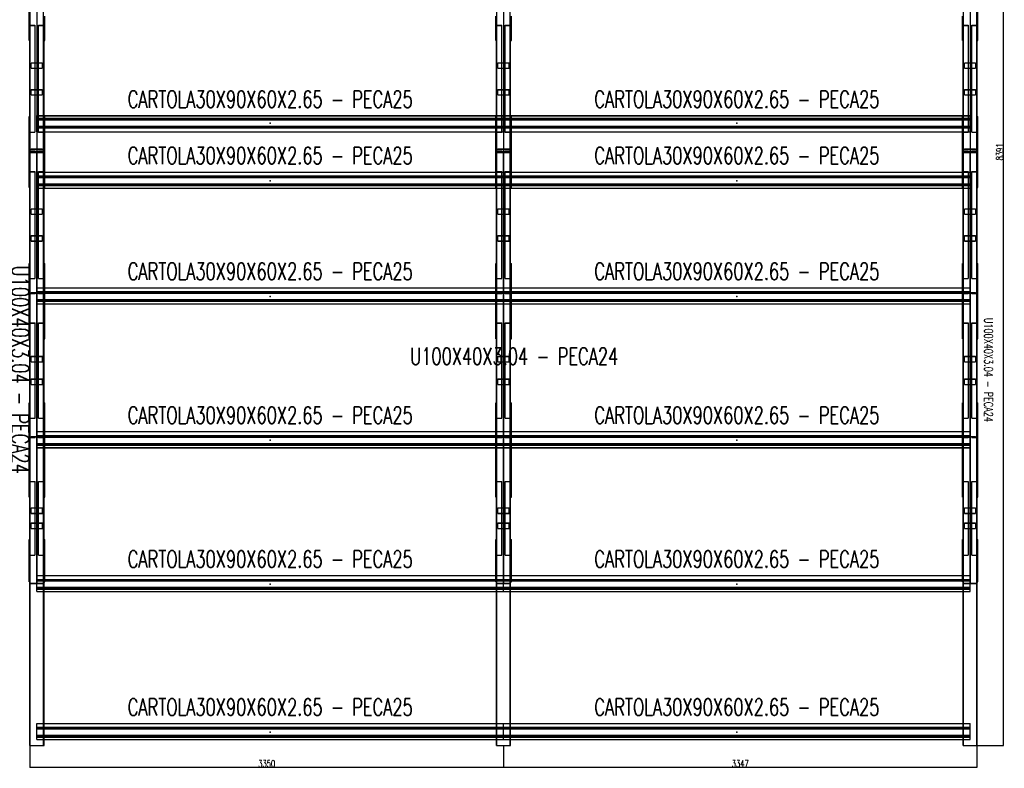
# Model space of a CAD drawing. Header units: feet. Extents: x -13577 to 173285, y -65833 to 34873.
# Tile 57 of 127: x 29341 to 36305, y 4723 to 10013. Entities that reach past the tile are written whole.
import ezdxf
from ezdxf.enums import TextEntityAlignment as Align

# ---------------------------------------------------------------- set-up
doc = ezdxf.new("R2010")
doc.units = ezdxf.units.FT
doc.header["$LTSCALE"] = 10
doc.header["$MEASUREMENT"] = 0
doc.linetypes.add('HIDDEN', pattern=[0.375, 0.25, -0.125])
doc.layers.get('0').update_dxf_attribs({"linetype": 'CONTINUOUS'})
for name, color, linetype in [('FORIR', 4, 'CONTINUOUS'), ('G', 3, 'CONTINUOUS'), ('TR', 6, 'HIDDEN'), ('TXT1', 7, 'CONTINUOUS')]:
    doc.layers.add(name, color=color, linetype=linetype)
doc.styles.add('1', font='romans.shx', dxfattribs={"width": 0.7, "height": 50})
doc.dimstyles.get("Standard").update_dxf_attribs({"dimtxt": 50, "dimasz": 1, "dimexe": 1, "dimexo": 1, "dimgap": 1, "dimtad": 1, "dimdec": 0, "dimdsep": 46, "dimtxsty": '1', "dimblk": 'ARCHTICK', "dimcen": 3, "dimclrd": 1, "dimclre": 1, "dimclrt": 3, "dimadec": 0, "dimazin": 0, "dimtfac": 1, "dimtdec": 0, "dimtix": 1, "dimtmove": 0, "dimatfit": 3, "dimfxl": 0, "dimtolj": 1, "dimarcsym": 0})

# ---------------------------------------------------------------- blocks, each defined once
blk = doc.blocks.new('3D_INFOM')
blk.add_point((0, 0))
at = {"layer": 'FORIR', "flags": 1}
for tag, p in [('MARK', (7.55, -4.31)), ('NUM_DIS', (7.55, -11.68)), ('NOT_PEZ', (45.73, -11.68)), ('QTA_PEZ', (7.55, -18.55)), ('TIP_PEZ', (45.73, -18.55)), ('TRA_PEZ', (7.55, -26.33)), ('COS_PEZ', (45.73, -26.33)), ('DES_PEZ', (7.55, -33.75))]:
    blk.add_attdef(tag, p, '', height=5, dxfattribs=at)
blk = doc.blocks.new('_ArchTick')
at = {"color": 0, "linetype": 'ByBlock', "const_width": 0.15}
blk.add_lwpolyline([(-0.5, -0.5), (0.5, 0.5)], dxfattribs=at)

msp = doc.modelspace()

# ---------------------------------------------------------------- linework, layer by layer
for p, q in [((29463.2, 12128.7), (29463.2, 9078.6)), ((29463.2, 12128.7), (29463.2, 9078.6)), ((29463.2, 12128.7), (29463.2, 9078.6)), ((36063.3, 12128.7), (36063.3, 9078.6)), ((36063.3, 12128.7), (36063.3, 9078.6)), ((36063.3, 12128.7), (36063.3, 9078.6)), ((29463.2, 10095.3), (29463.2, 9078.6)), ((36063.3, 10095.3), (36063.3, 9078.6)), ((29463.2, 9078.6), (29463.2, 8061.9)), ((29463.2, 9078.6), (29463.2, 9078.6)), ((29463.2, 9078.6), (29463.2, 6028.5)), ((29463.2, 6028.5), (29463.2, 9078.6)), ((29463.2, 9078.6), (29463.2, 6028.5)), ((36063.3, 9078.6), (36063.3, 8061.9)), ((36063.3, 9078.6), (36063.3, 9078.6)), ((36063.3, 9078.6), (36063.3, 6028.5)), ((36063.3, 6028.5), (36063.3, 9078.6)), ((36063.3, 9078.6), (36063.3, 6028.5)), ((36063.3, 8061.9), (36063.3, 7045.2)), ((36063.3, 8061.9), (36063.3, 8061.9)), ((29463.2, 7045.2), (29463.2, 6028.5)), ((36063.3, 7045.2), (36063.3, 6028.5)), ((36063.3, 7045.2), (36063.3, 7045.2))]:
    msp.add_line(p, q)
at = {"layer": 'G'}
for p, q in [((29413.2, 4883.2), (29413.2, 13274)), ((36113.3, 4883.2), (36113.3, 13274)), ((29408.2, 9864.6), (29408.2, 10401.3)), ((36118.3, 9864.6), (36118.3, 10401.3)), ((29513.2, 9334.6), (29513.2, 10038.6)), ((29518.2, 9864.6), (29518.2, 10038.6)), ((36008.3, 9864.6), (36008.3, 10038.6)), ((36013.3, 9334.6), (36013.3, 10038.6)), ((29408.2, 9878.5), (29413.2, 9878.5)), ((29408.2, 9864.6), (29413.2, 9864.6)), ((29513.2, 9878.5), (29518.2, 9878.5)), ((29513.2, 9864.6), (29518.2, 9864.6)), ((36008.3, 9878.5), (36013.3, 9878.5)), ((36008.3, 9864.6), (36013.3, 9864.6)), ((36113.3, 9878.5), (36118.3, 9878.5)), ((36113.3, 9864.6), (36118.3, 9864.6)), ((29463.2, 9334.6), (36063.3, 9334.6)), ((29463.2, 9220.9), (29463.2, 9334.6)), ((36063.3, 9220.9), (36063.3, 9334.6)), ((29408.2, 9329.7), (29413.2, 9329.7)), ((29408.2, 8827.5), (29408.2, 9329.7)), ((29463.2, 9316.4), (36063.3, 9316.4)), ((36113.3, 9329.7), (36118.3, 9329.7)), ((36118.3, 8827.5), (36118.3, 9329.7)), ((29408.2, 9229.8), (29413.2, 9229.8)), ((29463.2, 9256.7), (36063.3, 9256.7)), ((29463.2, 9248.1), (36063.3, 9248.1)), ((29463.2, 9221.2), (36063.3, 9221.2)), ((29463.2, 9220.9), (36063.3, 9220.9)), ((29513.2, 8936.3), (29513.2, 9220.9)), ((29518.2, 8936.3), (29518.2, 9220.9)), ((36008.3, 8936.3), (36008.3, 9220.9)), ((36013.3, 8936.3), (36013.3, 9220.9)), ((36113.3, 9229.8), (36118.3, 9229.8)), ((29408.2, 9078.6), (29416.3, 9078.6)), ((29413.2, 9082.6), (29513.2, 9082.6)), ((29413.2, 9074.6), (29513.2, 9074.6)), ((29416.3, 9074.9), (29416.3, 9082.3)), ((29416.3, 9082.3), (29510.2, 9082.3)), ((29416.3, 9074.9), (29510.2, 9074.9)), ((29416.4, 9074.9), (29416.4, 9082.3)), ((29416.4, 9078.6), (29510, 9078.6)), ((29510, 9074.9), (29510, 9082.3)), ((29510.2, 9074.9), (29510.2, 9082.3)), ((29510.2, 9078.6), (29518.2, 9078.6)), ((36008.3, 9078.6), (36016.3, 9078.6)), ((36013.3, 9082.6), (36113.3, 9082.6)), ((36013.3, 9074.6), (36113.3, 9074.6)), ((36016.3, 9082.3), (36110.2, 9082.3)), ((36016.3, 9074.9), (36016.3, 9082.3)), ((36016.3, 9074.9), (36110.2, 9074.9)), ((36016.5, 9074.9), (36016.5, 9082.3)), ((36016.5, 9078.6), (36110.1, 9078.6)), ((36110.1, 9074.9), (36110.1, 9082.3)), ((36110.2, 9074.9), (36110.2, 9082.3)), ((36110.2, 9078.6), (36118.3, 9078.6)), ((29408.2, 8927.4), (29413.2, 8927.4)), ((29463.2, 8822.6), (29463.2, 8936.3)), ((29463.2, 8936.3), (36063.3, 8936.3)), ((29463.2, 8936), (36063.3, 8936)), ((36063.3, 8822.6), (36063.3, 8936.3)), ((36113.3, 8927.4), (36118.3, 8927.4)), ((29463.2, 8909.1), (36063.3, 8909.1)), ((29463.2, 8900.5), (36063.3, 8900.5)), ((29408.2, 8827.5), (29413.2, 8827.5)), ((29463.2, 8840.8), (36063.3, 8840.8)), ((29463.2, 8822.6), (36063.3, 8822.6)), ((29513.2, 8118.6), (29513.2, 8822.6)), ((36013.3, 8118.6), (36013.3, 8822.6)), ((36113.3, 8827.5), (36118.3, 8827.5)), ((29408.2, 8289), (29413.2, 8289)), ((29408.2, 7758.1), (29408.2, 8289)), ((29513.2, 8289), (29518.2, 8289)), ((29518.2, 8118.6), (29518.2, 8289)), ((36008.3, 8118.6), (36008.3, 8289)), ((36008.3, 8289), (36013.3, 8289)), ((36113.3, 8289), (36118.3, 8289)), ((36118.3, 7758.1), (36118.3, 8289)), ((29408.2, 8275.1), (29413.2, 8275.1)), ((29513.2, 8275.1), (29518.2, 8275.1)), ((36008.3, 8275.1), (36013.3, 8275.1)), ((36113.3, 8275.1), (36118.3, 8275.1)), ((29463.2, 8004.9), (29463.2, 8118.6)), ((29463.2, 8118.6), (36063.3, 8118.6)), ((29463.2, 8118.3), (36063.3, 8118.3)), ((29463.2, 8091.4), (36063.3, 8091.4)), ((29463.2, 8082.8), (36063.3, 8082.8)), ((36063.3, 8004.9), (36063.3, 8118.6)), ((29463.2, 8023.1), (36063.3, 8023.1)), ((36113.3, 8021.3), (36118.3, 8021.3)), ((29463.2, 8004.9), (36063.3, 8004.9)), ((36008.3, 7758.1), (36008.3, 8004.9)), ((36013.3, 7101.9), (36013.3, 8004.9)), ((36008.3, 7758.1), (36013.3, 7758.1)), ((36113.3, 7758.1), (36118.3, 7758.1)), ((36008.3, 7101.9), (36008.3, 7305.8)), ((36008.3, 7305.8), (36013.3, 7305.8)), ((36008.3, 7291.8), (36013.3, 7291.8)), ((36113.3, 7305.8), (36118.3, 7305.8)), ((36113.3, 7291.8), (36118.3, 7291.8)), ((36118.3, 6639.6), (36118.3, 7305.8)), ((29463.2, 7101.9), (36063.3, 7101.9)), ((29463.2, 7101.6), (36063.3, 7101.6)), ((29463.2, 7074.7), (36063.3, 7074.7)), ((29463.2, 7066.1), (36063.3, 7066.1)), ((36063.3, 6988.2), (36063.3, 7101.9)), ((29463.2, 7006.4), (36063.3, 7006.4)), ((29463.2, 6988.2), (36063.3, 6988.2)), ((29513.2, 6085.2), (29513.2, 6988.2)), ((36008.3, 6639.6), (36008.3, 6988.2)), ((36013.3, 6085.2), (36013.3, 6988.2)), ((36113.3, 7008.2), (36118.3, 7008.2)), ((36008.3, 6639.6), (36013.3, 6639.6)), ((36113.3, 6639.6), (36118.3, 6639.6)), ((29408.2, 6041.3), (29408.2, 6338.8)), ((29518.2, 6085.2), (29518.2, 6338.8)), ((36008.3, 6338.8), (36013.3, 6338.8)), ((36008.3, 6085.2), (36008.3, 6338.8)), ((36113.3, 6338.8), (36118.3, 6338.8)), ((36118.3, 6041.3), (36118.3, 6338.8)), ((36008.3, 6324.9), (36013.3, 6324.9)), ((36113.3, 6324.9), (36118.3, 6324.9)), ((29463.2, 5971.5), (29463.2, 6085.2)), ((29463.2, 6085.2), (36063.3, 6085.2)), ((29463.2, 6084.9), (36063.3, 6084.9)), ((36063.3, 5971.5), (36063.3, 6085.2)), ((29408.2, 6041.3), (29413.2, 6041.3)), ((29463.2, 6058), (36063.3, 6058)), ((29463.2, 6049.4), (36063.3, 6049.4)), ((29463.2, 5989.7), (36063.3, 5989.7)), ((36113.3, 6041.3), (36118.3, 6041.3)), ((29463.2, 5971.5), (36063.3, 5971.5)), ((29513.2, 5039.4), (29513.2, 5971.5)), ((36013.3, 5039.4), (36013.3, 5971.5)), ((29463.2, 4925.7), (29463.2, 5039.4)), ((29463.2, 5039.4), (36063.3, 5039.4)), ((29463.2, 5039.1), (36063.3, 5039.1)), ((36063.3, 4925.7), (36063.3, 5039.4)), ((29463.2, 5012.3), (36063.3, 5012.3)), ((29463.2, 5003.6), (36063.3, 5003.6)), ((29413.2, 4883.2), (29513.2, 4883.2)), ((29463.2, 4943.9), (36063.3, 4943.9)), ((29463.2, 4925.7), (36063.3, 4925.7)), ((29513.2, 4883.2), (29513.2, 4925.7)), ((36013.3, 4883.2), (36013.3, 4925.7)), ((36013.3, 4883.2), (36113.3, 4883.2))]:
    msp.add_line(p, q, dxfattribs=at)
at = {"layer": 'TR'}
for p, q in [((29416.3, 9082.3), (29416.3, 13273.7)), ((29510.2, 9082.3), (29510.2, 13273.7)), ((36016.3, 9082.3), (36016.3, 13273.7)), ((36110.2, 9082.3), (36110.2, 13273.7)), ((29413.2, 9986.5), (29416.4, 9986.5)), ((29413.2, 9972.5), (29451.2, 9972.5)), ((29416.4, 9218.9), (29416.4, 9986.5)), ((29416.4, 9973.6), (29451.2, 9973.6)), ((29451.2, 9217.7), (29451.2, 9973.6)), ((29475.2, 9973.6), (29510, 9973.6)), ((29475.2, 9217.7), (29475.2, 9973.6)), ((29475.2, 9972.5), (29513.2, 9972.5)), ((29510, 9218.9), (29510, 9986.5)), ((29510, 9986.5), (29513.2, 9986.5)), ((36013.3, 9986.5), (36016.5, 9986.5)), ((36013.3, 9972.5), (36051.3, 9972.5)), ((36016.5, 9218.9), (36016.5, 9986.5)), ((36016.5, 9973.6), (36051.3, 9973.6)), ((36051.3, 9217.7), (36051.3, 9973.6)), ((36075.3, 9973.6), (36110.1, 9973.6)), ((36075.3, 9217.7), (36075.3, 9973.6)), ((36075.3, 9972.5), (36113.3, 9972.5)), ((36110.1, 9986.5), (36113.3, 9986.5)), ((36110.1, 9218.9), (36110.1, 9986.5)), ((29423.2, 9708.5), (29503.2, 9708.5)), ((29423.2, 9670.2), (29423.2, 9708.5)), ((29423.2, 9707.4), (29503.2, 9707.4)), ((29503.2, 9670.2), (29503.2, 9708.5)), ((36023.3, 9708.5), (36103.3, 9708.5)), ((36023.3, 9670.2), (36023.3, 9708.5)), ((36023.3, 9707.4), (36103.3, 9707.4)), ((36103.3, 9670.2), (36103.3, 9708.5)), ((29423.2, 9671.3), (29503.2, 9671.3)), ((29423.2, 9670.2), (29503.2, 9670.2)), ((36023.3, 9671.3), (36103.3, 9671.3)), ((36023.3, 9670.2), (36103.3, 9670.2)), ((29423.2, 9518.9), (29503.2, 9518.9)), ((29423.2, 9480.6), (29423.2, 9518.9)), ((29423.2, 9517.8), (29503.2, 9517.8)), ((29423.2, 9481.7), (29503.2, 9481.7)), ((29423.2, 9480.6), (29503.2, 9480.6)), ((29503.2, 9480.6), (29503.2, 9518.9)), ((36023.3, 9518.9), (36103.3, 9518.9)), ((36023.3, 9480.6), (36023.3, 9518.9)), ((36023.3, 9517.8), (36103.3, 9517.8)), ((36023.3, 9481.7), (36103.3, 9481.7)), ((36023.3, 9480.6), (36103.3, 9480.6)), ((36103.3, 9480.6), (36103.3, 9518.9)), ((29463.2, 9334.3), (36063.3, 9334.3)), ((29513.2, 9220.9), (29513.2, 9334.6)), ((36013.3, 9220.9), (36013.3, 9334.6)), ((29463.2, 9313.1), (36063.3, 9313.1)), ((29463.2, 9307.8), (36063.3, 9307.8)), ((29463.2, 9304.4), (36063.3, 9304.4)), ((29513.2, 9329.7), (29518.2, 9329.7)), ((29518.2, 9220.9), (29518.2, 9329.7)), ((36008.3, 9220.9), (36008.3, 9329.7)), ((36008.3, 9329.7), (36013.3, 9329.7)), ((29408.2, 9227.9), (29413.2, 9227.9)), ((29413.2, 9231.7), (29416.4, 9231.7)), ((29413.2, 9217.7), (29451.2, 9217.7)), ((29416.4, 9218.9), (29451.2, 9218.9)), ((29463.2, 9259.4), (36063.3, 9259.4)), ((29463.2, 9250.8), (36063.3, 9250.8)), ((29475.2, 9218.9), (29510, 9218.9)), ((29475.2, 9217.7), (29513.2, 9217.7)), ((29510, 9231.7), (29513.2, 9231.7)), ((29513.2, 9229.8), (29518.2, 9229.8)), ((29513.2, 9227.9), (29518.2, 9227.9)), ((36008.3, 9229.8), (36013.3, 9229.8)), ((36008.3, 9227.9), (36013.3, 9227.9)), ((36013.3, 9231.7), (36016.5, 9231.7)), ((36013.3, 9217.7), (36051.3, 9217.7)), ((36016.5, 9218.9), (36051.3, 9218.9)), ((36075.3, 9218.9), (36110.1, 9218.9)), ((36075.3, 9217.7), (36113.3, 9217.7)), ((36110.1, 9231.7), (36113.3, 9231.7)), ((36113.3, 9227.9), (36118.3, 9227.9)), ((29408.2, 9102.6), (29413.2, 9102.6)), ((29408.2, 9054.6), (29413.2, 9054.6)), ((29413.2, 9097.6), (29513.2, 9097.6)), ((29413.2, 9059.6), (29416.4, 9059.6)), ((29416.3, 9078.6), (29416.4, 9078.6)), ((29416.3, 4883.5), (29416.3, 9074.9)), ((29416.4, 9094.4), (29451.2, 9094.4)), ((29416.4, 9082.3), (29416.4, 9094.4)), ((29416.4, 9059.6), (29416.4, 9074.9)), ((29423.2, 9097.6), (29423.2, 9100.6)), ((29423.2, 9100.6), (29503.2, 9100.6)), ((29451.2, 9094.4), (29451.2, 9097.6)), ((29475.2, 9094.4), (29475.2, 9097.6)), ((29475.2, 9094.4), (29510, 9094.4)), ((29503.2, 9097.6), (29503.2, 9100.6)), ((29510, 9082.3), (29510, 9094.4)), ((29510, 9078.6), (29510.2, 9078.6)), ((29510, 9059.6), (29510, 9074.9)), ((29510, 9059.6), (29513.2, 9059.6)), ((29510.2, 4883.5), (29510.2, 9074.9)), ((29513.2, 9102.6), (29518.2, 9102.6)), ((29513.2, 9054.6), (29518.2, 9054.6)), ((36008.3, 9102.6), (36013.3, 9102.6)), ((36008.3, 9054.6), (36013.3, 9054.6)), ((36013.3, 9097.6), (36113.3, 9097.6)), ((36013.3, 9059.6), (36016.5, 9059.6)), ((36016.3, 9078.6), (36016.5, 9078.6)), ((36016.3, 4883.5), (36016.3, 9074.9)), ((36016.5, 9094.4), (36051.3, 9094.4)), ((36016.5, 9082.3), (36016.5, 9094.4)), ((36016.5, 9059.6), (36016.5, 9074.9)), ((36023.3, 9097.6), (36023.3, 9100.6)), ((36023.3, 9100.6), (36103.3, 9100.6)), ((36051.3, 9094.4), (36051.3, 9097.6)), ((36075.3, 9094.4), (36075.3, 9097.6)), ((36075.3, 9094.4), (36110.1, 9094.4)), ((36103.3, 9097.6), (36103.3, 9100.6)), ((36110.1, 9082.3), (36110.1, 9094.4)), ((36110.1, 9078.6), (36110.2, 9078.6)), ((36110.1, 9059.6), (36110.1, 9074.9)), ((36110.1, 9059.6), (36113.3, 9059.6)), ((36110.2, 4883.5), (36110.2, 9074.9)), ((36113.3, 9102.6), (36118.3, 9102.6)), ((36113.3, 9054.6), (36118.3, 9054.6)), ((29408.2, 8929.3), (29413.2, 8929.3)), ((29413.2, 8939.5), (29451.2, 8939.5)), ((29413.2, 8925.5), (29416.4, 8925.5)), ((29416.4, 8938.3), (29451.2, 8938.3)), ((29416.4, 8170.7), (29416.4, 8938.3)), ((29451.2, 8183.6), (29451.2, 8939.5)), ((29475.2, 8183.6), (29475.2, 8939.5)), ((29475.2, 8939.5), (29513.2, 8939.5)), ((29475.2, 8938.3), (29510, 8938.3)), ((29510, 8170.7), (29510, 8938.3)), ((29510, 8925.5), (29513.2, 8925.5)), ((29513.2, 8822.6), (29513.2, 8936.3)), ((29513.2, 8929.3), (29518.2, 8929.3)), ((29513.2, 8927.4), (29518.2, 8927.4)), ((29518.2, 8827.5), (29518.2, 8936.3)), ((36008.3, 8827.5), (36008.3, 8936.3)), ((36008.3, 8929.3), (36013.3, 8929.3)), ((36008.3, 8927.4), (36013.3, 8927.4)), ((36013.3, 8939.5), (36051.3, 8939.5)), ((36013.3, 8822.6), (36013.3, 8936.3)), ((36013.3, 8925.5), (36016.5, 8925.5)), ((36016.5, 8938.3), (36051.3, 8938.3)), ((36016.5, 8170.7), (36016.5, 8938.3)), ((36051.3, 8183.6), (36051.3, 8939.5)), ((36075.3, 8939.5), (36113.3, 8939.5)), ((36075.3, 8183.6), (36075.3, 8939.5)), ((36075.3, 8938.3), (36110.1, 8938.3)), ((36110.1, 8170.7), (36110.1, 8938.3)), ((36110.1, 8925.5), (36113.3, 8925.5)), ((36113.3, 8929.3), (36118.3, 8929.3)), ((29463.2, 8906.4), (36063.3, 8906.4)), ((29463.2, 8897.8), (36063.3, 8897.8)), ((29463.2, 8852.8), (36063.3, 8852.8)), ((29463.2, 8849.4), (36063.3, 8849.4)), ((29463.2, 8844.1), (36063.3, 8844.1)), ((29463.2, 8822.9), (36063.3, 8822.9)), ((29513.2, 8827.5), (29518.2, 8827.5)), ((36008.3, 8827.5), (36013.3, 8827.5)), ((29423.2, 8676.6), (29503.2, 8676.6)), ((29423.2, 8638.3), (29423.2, 8676.6)), ((29423.2, 8675.5), (29503.2, 8675.5)), ((29423.2, 8639.4), (29503.2, 8639.4)), ((29423.2, 8638.3), (29503.2, 8638.3)), ((29503.2, 8638.3), (29503.2, 8676.6)), ((36023.3, 8676.6), (36103.3, 8676.6)), ((36023.3, 8638.3), (36023.3, 8676.6)), ((36023.3, 8675.5), (36103.3, 8675.5)), ((36023.3, 8639.4), (36103.3, 8639.4)), ((36023.3, 8638.3), (36103.3, 8638.3)), ((36103.3, 8638.3), (36103.3, 8676.6)), ((29423.2, 8448.7), (29423.2, 8487)), ((29423.2, 8487), (29503.2, 8487)), ((29423.2, 8485.9), (29503.2, 8485.9)), ((29423.2, 8449.8), (29503.2, 8449.8)), ((29423.2, 8448.7), (29503.2, 8448.7)), ((29503.2, 8448.7), (29503.2, 8487)), ((36023.3, 8448.7), (36023.3, 8487)), ((36023.3, 8487), (36103.3, 8487)), ((36023.3, 8485.9), (36103.3, 8485.9)), ((36023.3, 8449.8), (36103.3, 8449.8)), ((36023.3, 8448.7), (36103.3, 8448.7)), ((36103.3, 8448.7), (36103.3, 8487)), ((29413.2, 8184.7), (29451.2, 8184.7)), ((29413.2, 8170.7), (29416.4, 8170.7)), ((29416.4, 8183.6), (29451.2, 8183.6)), ((29475.2, 8184.7), (29513.2, 8184.7)), ((29475.2, 8183.6), (29510, 8183.6)), ((29510, 8170.7), (29513.2, 8170.7)), ((36013.3, 8184.7), (36051.3, 8184.7)), ((36013.3, 8170.7), (36016.5, 8170.7)), ((36016.5, 8183.6), (36051.3, 8183.6)), ((36075.3, 8184.7), (36113.3, 8184.7)), ((36075.3, 8183.6), (36110.1, 8183.6)), ((36110.1, 8170.7), (36113.3, 8170.7)), ((29463.2, 8088.7), (36063.3, 8088.7)), ((29463.2, 8080.1), (36063.3, 8080.1)), ((29513.2, 8004.9), (29513.2, 8118.6)), ((29518.2, 8004.9), (29518.2, 8118.6)), ((36008.3, 8004.9), (36008.3, 8118.6)), ((36008.3, 8088.1), (36013.3, 8088.1)), ((36013.3, 8004.9), (36013.3, 8118.6)), ((36013.3, 8080.9), (36113.3, 8080.9)), ((36016.5, 8077.7), (36051.3, 8077.7)), ((36016.5, 8042.9), (36016.5, 8077.7)), ((36023.3, 8080.9), (36023.3, 8083.9)), ((36023.3, 8083.9), (36103.3, 8083.9)), ((36051.3, 8077.7), (36051.3, 8080.9)), ((36075.3, 8077.7), (36075.3, 8080.9)), ((36075.3, 8077.7), (36110.1, 8077.7)), ((36103.3, 8080.9), (36103.3, 8083.9)), ((36110.1, 8042.9), (36110.1, 8077.7)), ((36113.3, 8088.1), (36118.3, 8088.1)), ((29463.2, 8035.1), (36063.3, 8035.1)), ((29463.2, 8031.7), (36063.3, 8031.7)), ((29463.2, 8026.4), (36063.3, 8026.4)), ((36008.3, 8035.3), (36013.3, 8035.3)), ((36008.3, 8021.3), (36013.3, 8021.3)), ((36013.3, 8042.9), (36016.5, 8042.9)), ((36110.1, 8042.9), (36113.3, 8042.9)), ((36113.3, 8035.3), (36118.3, 8035.3)), ((29463.2, 8005.2), (36063.3, 8005.2)), ((36013.3, 7869.8), (36051.3, 7869.8)), ((36016.5, 7868.9), (36051.3, 7868.9)), ((36016.5, 7187), (36016.5, 7868.9)), ((36051.3, 7196.9), (36051.3, 7869.8)), ((36075.3, 7869.8), (36113.3, 7869.8)), ((36075.3, 7196.9), (36075.3, 7869.8)), ((36075.3, 7868.9), (36110.1, 7868.9)), ((36110.1, 7187), (36110.1, 7868.9)), ((36013.3, 7859), (36016.5, 7859)), ((36110.1, 7859), (36113.3, 7859)), ((36023.3, 7594.7), (36023.3, 7633.9)), ((36023.3, 7633.9), (36103.3, 7633.9)), ((36023.3, 7633), (36103.3, 7633)), ((36023.3, 7595.5), (36103.3, 7595.5)), ((36023.3, 7594.7), (36103.3, 7594.7)), ((36103.3, 7594.7), (36103.3, 7633.9)), ((36023.3, 7434.6), (36023.3, 7473.8)), ((36023.3, 7473.8), (36103.3, 7473.8)), ((36023.3, 7472.9), (36103.3, 7472.9)), ((36103.3, 7434.6), (36103.3, 7473.8)), ((36023.3, 7435.4), (36103.3, 7435.4)), ((36023.3, 7434.6), (36103.3, 7434.6)), ((36013.3, 7197.8), (36051.3, 7197.8)), ((36013.3, 7187), (36016.5, 7187)), ((36016.5, 7196.9), (36051.3, 7196.9)), ((36075.3, 7197.8), (36113.3, 7197.8)), ((36075.3, 7196.9), (36110.1, 7196.9)), ((36110.1, 7187), (36113.3, 7187)), ((29463.2, 7072), (36063.3, 7072)), ((29463.2, 7063.4), (36063.3, 7063.4)), ((36008.3, 6988.2), (36008.3, 7101.9)), ((36008.3, 7069.6), (36013.3, 7069.6)), ((36013.3, 6988.2), (36013.3, 7101.9)), ((36013.3, 7064.2), (36113.3, 7064.2)), ((36016.5, 7061), (36051.3, 7061)), ((36016.5, 7026.2), (36016.5, 7061)), ((36023.3, 7067.2), (36103.3, 7067.2)), ((36023.3, 7064.2), (36023.3, 7067.2)), ((36051.3, 7061), (36051.3, 7064.2)), ((36075.3, 7061), (36075.3, 7064.2)), ((36075.3, 7061), (36110.1, 7061)), ((36103.3, 7064.2), (36103.3, 7067.2)), ((36110.1, 7026.2), (36110.1, 7061)), ((36113.3, 7069.6), (36118.3, 7069.6)), ((29463.2, 7018.4), (36063.3, 7018.4)), ((29463.2, 7015), (36063.3, 7015)), ((29463.2, 7009.7), (36063.3, 7009.7)), ((29463.2, 6988.5), (36063.3, 6988.5)), ((36008.3, 7022.2), (36013.3, 7022.2)), ((36008.3, 7008.2), (36013.3, 7008.2)), ((36013.3, 7026.2), (36016.5, 7026.2)), ((36110.1, 7026.2), (36113.3, 7026.2)), ((36113.3, 7022.2), (36118.3, 7022.2)), ((29416.4, 6222.7), (29416.4, 6749.4)), ((29451.2, 6229.4), (29451.2, 6750)), ((29475.2, 6229.4), (29475.2, 6750)), ((29510, 6222.7), (29510, 6749.4)), ((36013.3, 6750), (36051.3, 6750)), ((36013.3, 6742.7), (36016.5, 6742.7)), ((36016.5, 6749.4), (36051.3, 6749.4)), ((36016.5, 6222.7), (36016.5, 6749.4)), ((36051.3, 6229.4), (36051.3, 6750)), ((36075.3, 6750), (36113.3, 6750)), ((36075.3, 6229.4), (36075.3, 6750)), ((36075.3, 6749.4), (36110.1, 6749.4)), ((36110.1, 6222.7), (36110.1, 6749.4)), ((36110.1, 6742.7), (36113.3, 6742.7)), ((36023.3, 6564.2), (36103.3, 6564.2)), ((36023.3, 6524.3), (36023.3, 6564.2)), ((36023.3, 6563.6), (36103.3, 6563.6)), ((36103.3, 6524.3), (36103.3, 6564.2)), ((36023.3, 6524.9), (36103.3, 6524.9)), ((36023.3, 6524.3), (36103.3, 6524.3)), ((36023.3, 6416.4), (36023.3, 6456.2)), ((36023.3, 6456.2), (36103.3, 6456.2)), ((36023.3, 6455.7), (36103.3, 6455.7)), ((36023.3, 6417), (36103.3, 6417)), ((36023.3, 6416.4), (36103.3, 6416.4)), ((36103.3, 6416.4), (36103.3, 6456.2)), ((29413.2, 6230), (29451.2, 6230)), ((29413.2, 6222.7), (29416.4, 6222.7)), ((29416.4, 6229.4), (29451.2, 6229.4)), ((29475.2, 6230), (29513.2, 6230)), ((29475.2, 6229.4), (29510, 6229.4)), ((29510, 6222.7), (29513.2, 6222.7)), ((36013.3, 6230), (36051.3, 6230)), ((36013.3, 6222.7), (36016.5, 6222.7)), ((36016.5, 6229.4), (36051.3, 6229.4)), ((36075.3, 6230), (36113.3, 6230)), ((36075.3, 6229.4), (36110.1, 6229.4)), ((36110.1, 6222.7), (36113.3, 6222.7)), ((29413.2, 6068.7), (29416.3, 6068.7)), ((29510.2, 6068.7), (29513.2, 6068.7)), ((29513.2, 5971.5), (29513.2, 6085.2)), ((29518.2, 6041.3), (29518.2, 6085.2)), ((36008.3, 6041.3), (36008.3, 6085.2)), ((36013.3, 5971.5), (36013.3, 6085.2)), ((36013.3, 6068.7), (36016.3, 6068.7)), ((36110.2, 6068.7), (36113.3, 6068.7)), ((29408.2, 6055.2), (29413.2, 6055.2)), ((29413.2, 6028.7), (29513.2, 6028.7)), ((29413.2, 6028.5), (29513.2, 6028.5)), ((29416.3, 6031.7), (29510.2, 6031.7)), ((29463.2, 6055.3), (36063.3, 6055.3)), ((29463.2, 6046.7), (36063.3, 6046.7)), ((29463.2, 6001.7), (36063.3, 6001.7)), ((29463.2, 5998.3), (36063.3, 5998.3)), ((29463.2, 5993), (36063.3, 5993)), ((29513.2, 6055.2), (29518.2, 6055.2)), ((29513.2, 6041.3), (29518.2, 6041.3)), ((36008.3, 6055.2), (36013.3, 6055.2)), ((36008.3, 6041.3), (36013.3, 6041.3)), ((36013.3, 6028.7), (36113.3, 6028.7)), ((36013.3, 6028.5), (36113.3, 6028.5)), ((36016.3, 6031.7), (36110.2, 6031.7)), ((36113.3, 6055.2), (36118.3, 6055.2)), ((29463.2, 5971.8), (36063.3, 5971.8)), ((29513.2, 4925.7), (29513.2, 5039.4)), ((36013.3, 4925.7), (36013.3, 5039.4)), ((29463.2, 5009.5), (36063.3, 5009.5)), ((29463.2, 5000.9), (36063.3, 5000.9)), ((29463.2, 4955.9), (36063.3, 4955.9)), ((29463.2, 4952.6), (36063.3, 4952.6)), ((29463.2, 4947.2), (36063.3, 4947.2)), ((29413.2, 4887.2), (29416.3, 4887.2)), ((29416.3, 4883.5), (29510.2, 4883.5)), ((29463.2, 4926), (36063.3, 4926)), ((29510.2, 4887.2), (29513.2, 4887.2)), ((36013.3, 4887.2), (36016.3, 4887.2)), ((36016.3, 4883.5), (36110.2, 4883.5)), ((36110.2, 4887.2), (36113.3, 4887.2))]:
    msp.add_line(p, q, dxfattribs=at)
at = {"layer": 'TXT1', "color": 7}
for p, q in [((32716.3, 9082.3), (32716.3, 13273.7)), ((32810.2, 9082.3), (32810.2, 13273.7)), ((32763.3, 12128.7), (32763.3, 9078.6)), ((32763.3, 12128.7), (32763.3, 9078.6)), ((32763.3, 12128.7), (32763.3, 9078.6)), ((32708.3, 9864.6), (32708.3, 10038.6)), ((32713.3, 9334.6), (32713.3, 10038.6)), ((32763.3, 10095.3), (32763.3, 9078.6)), ((32813.3, 9334.6), (32813.3, 10038.6)), ((32818.3, 9864.6), (32818.3, 10038.6)), ((32713.3, 9986.5), (32716.5, 9986.5)), ((32713.3, 9972.5), (32751.3, 9972.5)), ((32716.5, 9218.9), (32716.5, 9986.5)), ((32716.5, 9973.6), (32751.3, 9973.6)), ((32751.3, 9217.7), (32751.3, 9973.6)), ((32775.3, 9217.7), (32775.3, 9973.6)), ((32775.3, 9973.6), (32810.1, 9973.6)), ((32775.3, 9972.5), (32813.3, 9972.5)), ((32810.1, 9218.9), (32810.1, 9986.5)), ((32810.1, 9986.5), (32813.3, 9986.5)), ((32708.3, 9878.5), (32713.3, 9878.5)), ((32708.3, 9864.6), (32713.3, 9864.6)), ((32813.3, 9878.5), (32818.3, 9878.5)), ((32813.3, 9864.6), (32818.3, 9864.6)), ((32723.3, 9708.5), (32803.3, 9708.5)), ((32723.3, 9670.2), (32723.3, 9708.5)), ((32723.3, 9707.4), (32803.3, 9707.4)), ((32803.3, 9670.2), (32803.3, 9708.5)), ((32723.3, 9671.3), (32803.3, 9671.3)), ((32723.3, 9670.2), (32803.3, 9670.2)), ((32723.3, 9518.9), (32803.3, 9518.9)), ((32723.3, 9480.6), (32723.3, 9518.9)), ((32723.3, 9517.8), (32803.3, 9517.8)), ((32723.3, 9481.7), (32803.3, 9481.7)), ((32723.3, 9480.6), (32803.3, 9480.6)), ((32803.3, 9480.6), (32803.3, 9518.9)), ((32713.3, 9220.9), (32713.3, 9334.6)), ((32763.3, 9220.9), (32763.3, 9334.6)), ((32813.3, 9220.9), (32813.3, 9334.6)), ((32708.3, 9220.9), (32708.3, 9329.7)), ((32708.3, 9329.7), (32713.3, 9329.7)), ((32813.3, 9329.7), (32818.3, 9329.7)), ((32818.3, 9220.9), (32818.3, 9329.7)), ((32708.3, 9229.8), (32713.3, 9229.8)), ((32708.3, 9227.9), (32713.3, 9227.9)), ((32708.3, 8936.3), (32708.3, 9220.9)), ((32713.3, 9231.7), (32716.5, 9231.7)), ((32713.3, 8936.3), (32713.3, 9220.9)), ((32713.3, 9217.7), (32751.3, 9217.7)), ((32716.5, 9218.9), (32751.3, 9218.9)), ((32775.3, 9218.9), (32810.1, 9218.9)), ((32775.3, 9217.7), (32813.3, 9217.7)), ((32810.1, 9231.7), (32813.3, 9231.7)), ((32813.3, 9229.8), (32818.3, 9229.8)), ((32813.3, 9227.9), (32818.3, 9227.9)), ((32813.3, 8936.3), (32813.3, 9220.9)), ((32818.3, 8936.3), (32818.3, 9220.9)), ((32708.3, 9102.6), (32713.3, 9102.6)), ((32708.3, 9078.6), (32716.3, 9078.6)), ((32708.3, 9054.6), (32713.3, 9054.6)), ((32713.3, 9097.6), (32813.3, 9097.6)), ((32713.3, 9082.6), (32813.3, 9082.6)), ((32713.3, 9074.6), (32813.3, 9074.6)), ((32713.3, 9059.6), (32716.5, 9059.6)), ((32716.3, 9074.9), (32716.3, 9082.3)), ((32716.3, 9082.3), (32810.2, 9082.3)), ((32716.3, 9078.6), (32716.5, 9078.6)), ((32716.3, 4883.5), (32716.3, 9074.9)), ((32716.3, 9074.9), (32810.2, 9074.9)), ((32716.5, 9094.4), (32751.3, 9094.4)), ((32716.5, 9082.3), (32716.5, 9094.4)), ((32716.5, 9074.9), (32716.5, 9082.3)), ((32716.5, 9078.6), (32810.1, 9078.6)), ((32716.5, 9059.6), (32716.5, 9074.9)), ((32723.3, 9097.6), (32723.3, 9100.6)), ((32723.3, 9100.6), (32803.3, 9100.6)), ((32751.3, 9094.4), (32751.3, 9097.6)), ((32763.3, 9078.6), (32763.3, 8061.9)), ((32763.3, 9078.6), (32763.3, 9078.6)), ((32763.3, 9078.6), (32763.3, 6028.5)), ((32763.3, 6028.5), (32763.3, 9078.6)), ((32763.3, 9078.6), (32763.3, 6028.5)), ((32775.3, 9094.4), (32775.3, 9097.6)), ((32775.3, 9094.4), (32810.1, 9094.4)), ((32803.3, 9097.6), (32803.3, 9100.6)), ((32810.1, 9082.3), (32810.1, 9094.4)), ((32810.1, 9074.9), (32810.1, 9082.3)), ((32810.1, 9078.6), (32810.2, 9078.6)), ((32810.1, 9059.6), (32810.1, 9074.9)), ((32810.1, 9059.6), (32813.3, 9059.6)), ((32810.2, 9074.9), (32810.2, 9082.3)), ((32810.2, 9078.6), (32818.3, 9078.6)), ((32810.2, 4883.5), (32810.2, 9074.9)), ((32813.3, 9102.6), (32818.3, 9102.6)), ((32813.3, 9054.6), (32818.3, 9054.6)), ((32708.3, 8827.5), (32708.3, 8936.3)), ((32708.3, 8929.3), (32713.3, 8929.3)), ((32708.3, 8927.4), (32713.3, 8927.4)), ((32713.3, 8939.5), (32751.3, 8939.5)), ((32713.3, 8822.6), (32713.3, 8936.3)), ((32713.3, 8925.5), (32716.5, 8925.5)), ((32716.5, 8938.3), (32751.3, 8938.3)), ((32716.5, 8170.7), (32716.5, 8938.3)), ((32751.3, 8183.6), (32751.3, 8939.5)), ((32763.3, 8822.6), (32763.3, 8936.3)), ((32775.3, 8183.6), (32775.3, 8939.5)), ((32775.3, 8939.5), (32813.3, 8939.5)), ((32775.3, 8938.3), (32810.1, 8938.3)), ((32810.1, 8170.7), (32810.1, 8938.3)), ((32810.1, 8925.5), (32813.3, 8925.5)), ((32813.3, 8822.6), (32813.3, 8936.3)), ((32813.3, 8929.3), (32818.3, 8929.3)), ((32813.3, 8927.4), (32818.3, 8927.4)), ((32818.3, 8827.5), (32818.3, 8936.3)), ((32708.3, 8827.5), (32713.3, 8827.5)), ((32713.3, 8118.6), (32713.3, 8822.6)), ((32813.3, 8827.5), (32818.3, 8827.5)), ((32813.3, 8118.6), (32813.3, 8822.6)), ((32723.3, 8676.6), (32803.3, 8676.6)), ((32723.3, 8638.3), (32723.3, 8676.6)), ((32723.3, 8675.5), (32803.3, 8675.5)), ((32723.3, 8639.4), (32803.3, 8639.4)), ((32723.3, 8638.3), (32803.3, 8638.3)), ((32803.3, 8638.3), (32803.3, 8676.6)), ((32723.3, 8448.7), (32723.3, 8487)), ((32723.3, 8487), (32803.3, 8487)), ((32723.3, 8485.9), (32803.3, 8485.9)), ((32723.3, 8449.8), (32803.3, 8449.8)), ((32723.3, 8448.7), (32803.3, 8448.7)), ((32803.3, 8448.7), (32803.3, 8487)), ((32708.3, 8118.6), (32708.3, 8289)), ((32708.3, 8289), (32713.3, 8289)), ((32813.3, 8289), (32818.3, 8289)), ((32818.3, 8118.6), (32818.3, 8289)), ((32708.3, 8275.1), (32713.3, 8275.1)), ((32813.3, 8275.1), (32818.3, 8275.1)), ((32713.3, 8184.7), (32751.3, 8184.7)), ((32713.3, 8170.7), (32716.5, 8170.7)), ((32716.5, 8183.6), (32751.3, 8183.6)), ((32775.3, 8184.7), (32813.3, 8184.7)), ((32775.3, 8183.6), (32810.1, 8183.6)), ((32810.1, 8170.7), (32813.3, 8170.7)), ((29408.2, 8088.1), (29413.2, 8088.1)), ((29413.2, 8080.9), (29513.2, 8080.9)), ((29416.4, 8077.7), (29451.2, 8077.7)), ((29416.4, 8042.9), (29416.4, 8077.7)), ((29423.2, 8080.9), (29423.2, 8083.9)), ((29423.2, 8083.9), (29503.2, 8083.9)), ((29451.2, 8077.7), (29451.2, 8080.9)), ((29475.2, 8077.7), (29475.2, 8080.9)), ((29475.2, 8077.7), (29510, 8077.7)), ((29503.2, 8080.9), (29503.2, 8083.9)), ((29510, 8042.9), (29510, 8077.7)), ((29513.2, 8088.1), (29518.2, 8088.1)), ((32708.3, 8004.9), (32708.3, 8118.6)), ((32708.3, 8088.1), (32713.3, 8088.1)), ((32713.3, 8004.9), (32713.3, 8118.6)), ((32713.3, 8080.9), (32813.3, 8080.9)), ((32716.5, 8042.9), (32716.5, 8077.7)), ((32716.5, 8077.7), (32751.3, 8077.7)), ((32723.3, 8080.9), (32723.3, 8083.9)), ((32723.3, 8083.9), (32803.3, 8083.9)), ((32751.3, 8077.7), (32751.3, 8080.9)), ((32763.3, 8004.9), (32763.3, 8118.6)), ((32775.3, 8077.7), (32775.3, 8080.9)), ((32775.3, 8077.7), (32810.1, 8077.7)), ((32803.3, 8080.9), (32803.3, 8083.9)), ((32810.1, 8042.9), (32810.1, 8077.7)), ((32813.3, 8004.9), (32813.3, 8118.6)), ((32813.3, 8088.1), (32818.3, 8088.1)), ((32818.3, 8004.9), (32818.3, 8118.6)), ((29408.2, 8035.3), (29413.2, 8035.3)), ((29408.2, 8021.3), (29413.2, 8021.3)), ((29413.2, 8042.9), (29416.4, 8042.9)), ((29463.2, 8061.9), (29463.2, 7045.2)), ((29463.2, 8061.9), (29463.2, 8061.9)), ((29510, 8042.9), (29513.2, 8042.9)), ((29513.2, 8035.3), (29518.2, 8035.3)), ((29513.2, 8021.3), (29518.2, 8021.3)), ((32708.3, 8035.3), (32713.3, 8035.3)), ((32708.3, 8021.3), (32713.3, 8021.3)), ((32713.3, 8042.9), (32716.5, 8042.9)), ((32763.3, 8061.9), (32763.3, 7045.2)), ((32763.3, 8061.9), (32763.3, 8061.9)), ((32810.1, 8042.9), (32813.3, 8042.9)), ((32813.3, 8035.3), (32818.3, 8035.3)), ((32813.3, 8021.3), (32818.3, 8021.3)), ((29513.2, 7101.9), (29513.2, 8004.9)), ((29518.2, 7758.1), (29518.2, 8004.9)), ((32708.3, 7758.1), (32708.3, 8004.9)), ((32713.3, 7101.9), (32713.3, 8004.9)), ((32813.3, 7101.9), (32813.3, 8004.9)), ((32818.3, 7758.1), (32818.3, 8004.9)), ((29413.2, 7869.8), (29451.2, 7869.8)), ((29416.4, 7868.9), (29451.2, 7868.9)), ((29416.4, 7187), (29416.4, 7868.9)), ((29451.2, 7196.9), (29451.2, 7869.8)), ((29475.2, 7196.9), (29475.2, 7869.8)), ((29475.2, 7869.8), (29513.2, 7869.8)), ((29475.2, 7868.9), (29510, 7868.9)), ((29510, 7187), (29510, 7868.9)), ((32713.3, 7869.8), (32751.3, 7869.8)), ((32716.5, 7187), (32716.5, 7868.9)), ((32716.5, 7868.9), (32751.3, 7868.9)), ((32751.3, 7196.9), (32751.3, 7869.8)), ((32775.3, 7196.9), (32775.3, 7869.8)), ((32775.3, 7869.8), (32813.3, 7869.8)), ((32775.3, 7868.9), (32810.1, 7868.9)), ((32810.1, 7187), (32810.1, 7868.9)), ((29413.2, 7859), (29416.4, 7859)), ((29510, 7859), (29513.2, 7859)), ((32713.3, 7859), (32716.5, 7859)), ((32810.1, 7859), (32813.3, 7859)), ((29408.2, 7758.1), (29413.2, 7758.1)), ((29513.2, 7758.1), (29518.2, 7758.1)), ((32708.3, 7758.1), (32713.3, 7758.1)), ((32813.3, 7758.1), (32818.3, 7758.1)), ((29423.2, 7594.7), (29423.2, 7633.9)), ((29423.2, 7633.9), (29503.2, 7633.9)), ((29423.2, 7633), (29503.2, 7633)), ((29423.2, 7595.5), (29503.2, 7595.5)), ((29423.2, 7594.7), (29503.2, 7594.7)), ((29503.2, 7594.7), (29503.2, 7633.9)), ((32723.3, 7594.7), (32723.3, 7633.9)), ((32723.3, 7633.9), (32803.3, 7633.9)), ((32723.3, 7633), (32803.3, 7633)), ((32723.3, 7595.5), (32803.3, 7595.5)), ((32723.3, 7594.7), (32803.3, 7594.7)), ((32803.3, 7594.7), (32803.3, 7633.9)), ((29423.2, 7434.6), (29423.2, 7473.8)), ((29423.2, 7473.8), (29503.2, 7473.8)), ((29423.2, 7472.9), (29503.2, 7472.9)), ((29503.2, 7434.6), (29503.2, 7473.8)), ((32723.3, 7434.6), (32723.3, 7473.8)), ((32723.3, 7473.8), (32803.3, 7473.8)), ((32723.3, 7472.9), (32803.3, 7472.9)), ((32803.3, 7434.6), (32803.3, 7473.8)), ((29423.2, 7435.4), (29503.2, 7435.4)), ((29423.2, 7434.6), (29503.2, 7434.6)), ((32723.3, 7435.4), (32803.3, 7435.4)), ((32723.3, 7434.6), (32803.3, 7434.6)), ((29408.2, 7305.8), (29413.2, 7305.8)), ((29408.2, 6639.6), (29408.2, 7305.8)), ((29408.2, 7291.8), (29413.2, 7291.8)), ((29513.2, 7305.8), (29518.2, 7305.8)), ((29513.2, 7291.8), (29518.2, 7291.8)), ((29518.2, 7101.9), (29518.2, 7305.8)), ((32708.3, 7101.9), (32708.3, 7305.8)), ((32708.3, 7305.8), (32713.3, 7305.8)), ((32708.3, 7291.8), (32713.3, 7291.8)), ((32813.3, 7305.8), (32818.3, 7305.8)), ((32813.3, 7291.8), (32818.3, 7291.8)), ((32818.3, 7101.9), (32818.3, 7305.8)), ((29413.2, 7197.8), (29451.2, 7197.8)), ((29413.2, 7187), (29416.4, 7187)), ((29416.4, 7196.9), (29451.2, 7196.9)), ((29475.2, 7197.8), (29513.2, 7197.8)), ((29475.2, 7196.9), (29510, 7196.9)), ((29510, 7187), (29513.2, 7187)), ((32713.3, 7197.8), (32751.3, 7197.8)), ((32713.3, 7187), (32716.5, 7187)), ((32716.5, 7196.9), (32751.3, 7196.9)), ((32775.3, 7197.8), (32813.3, 7197.8)), ((32775.3, 7196.9), (32810.1, 7196.9)), ((32810.1, 7187), (32813.3, 7187)), ((29408.2, 7069.6), (29413.2, 7069.6)), ((29413.2, 7064.2), (29513.2, 7064.2)), ((29416.4, 7061), (29451.2, 7061)), ((29416.4, 7026.2), (29416.4, 7061)), ((29423.2, 7067.2), (29503.2, 7067.2)), ((29423.2, 7064.2), (29423.2, 7067.2)), ((29451.2, 7061), (29451.2, 7064.2)), ((29463.2, 6988.2), (29463.2, 7101.9)), ((29463.2, 7045.2), (29463.2, 7045.2)), ((29475.2, 7061), (29475.2, 7064.2)), ((29475.2, 7061), (29510, 7061)), ((29503.2, 7064.2), (29503.2, 7067.2)), ((29510, 7026.2), (29510, 7061)), ((29513.2, 6988.2), (29513.2, 7101.9)), ((29513.2, 7069.6), (29518.2, 7069.6)), ((29518.2, 6988.2), (29518.2, 7101.9)), ((32708.3, 6988.2), (32708.3, 7101.9)), ((32708.3, 7069.6), (32713.3, 7069.6)), ((32713.3, 6988.2), (32713.3, 7101.9)), ((32713.3, 7064.2), (32813.3, 7064.2)), ((32716.5, 7061), (32751.3, 7061)), ((32716.5, 7026.2), (32716.5, 7061)), ((32723.3, 7067.2), (32803.3, 7067.2)), ((32723.3, 7064.2), (32723.3, 7067.2)), ((32751.3, 7061), (32751.3, 7064.2)), ((32763.3, 6988.2), (32763.3, 7101.9)), ((32763.3, 7045.2), (32763.3, 6028.5)), ((32763.3, 7045.2), (32763.3, 7045.2)), ((32775.3, 7061), (32775.3, 7064.2)), ((32775.3, 7061), (32810.1, 7061)), ((32803.3, 7064.2), (32803.3, 7067.2)), ((32810.1, 7026.2), (32810.1, 7061)), ((32813.3, 6988.2), (32813.3, 7101.9)), ((32813.3, 7069.6), (32818.3, 7069.6)), ((32818.3, 6988.2), (32818.3, 7101.9)), ((29408.2, 7022.2), (29413.2, 7022.2)), ((29408.2, 7008.2), (29413.2, 7008.2)), ((29413.2, 7026.2), (29416.4, 7026.2)), ((29510, 7026.2), (29513.2, 7026.2)), ((29513.2, 7022.2), (29518.2, 7022.2)), ((29513.2, 7008.2), (29518.2, 7008.2)), ((29518.2, 6639.6), (29518.2, 6988.2)), ((32708.3, 7022.2), (32713.3, 7022.2)), ((32708.3, 7008.2), (32713.3, 7008.2)), ((32708.3, 6639.6), (32708.3, 6988.2)), ((32713.3, 7026.2), (32716.5, 7026.2)), ((32713.3, 6085.2), (32713.3, 6988.2)), ((32810.1, 7026.2), (32813.3, 7026.2)), ((32813.3, 7022.2), (32818.3, 7022.2)), ((32813.3, 7008.2), (32818.3, 7008.2)), ((32813.3, 6085.2), (32813.3, 6988.2)), ((32818.3, 6639.6), (32818.3, 6988.2)), ((29413.2, 6750), (29451.2, 6750)), ((29413.2, 6742.7), (29416.4, 6742.7)), ((29416.4, 6749.4), (29451.2, 6749.4)), ((29475.2, 6750), (29513.2, 6750)), ((29475.2, 6749.4), (29510, 6749.4)), ((29510, 6742.7), (29513.2, 6742.7)), ((32713.3, 6750), (32751.3, 6750)), ((32713.3, 6742.7), (32716.5, 6742.7)), ((32716.5, 6222.7), (32716.5, 6749.4)), ((32716.5, 6749.4), (32751.3, 6749.4)), ((32751.3, 6229.4), (32751.3, 6750)), ((32775.3, 6229.4), (32775.3, 6750)), ((32775.3, 6750), (32813.3, 6750)), ((32775.3, 6749.4), (32810.1, 6749.4)), ((32810.1, 6222.7), (32810.1, 6749.4)), ((32810.1, 6742.7), (32813.3, 6742.7)), ((29408.2, 6639.6), (29413.2, 6639.6)), ((29513.2, 6639.6), (29518.2, 6639.6)), ((32708.3, 6639.6), (32713.3, 6639.6)), ((32813.3, 6639.6), (32818.3, 6639.6)), ((29423.2, 6564.2), (29503.2, 6564.2)), ((29423.2, 6524.3), (29423.2, 6564.2)), ((29423.2, 6563.6), (29503.2, 6563.6)), ((29503.2, 6524.3), (29503.2, 6564.2)), ((32723.3, 6564.2), (32803.3, 6564.2)), ((32723.3, 6524.3), (32723.3, 6564.2)), ((32723.3, 6563.6), (32803.3, 6563.6)), ((32803.3, 6524.3), (32803.3, 6564.2)), ((29423.2, 6524.9), (29503.2, 6524.9)), ((29423.2, 6524.3), (29503.2, 6524.3)), ((32723.3, 6524.9), (32803.3, 6524.9)), ((32723.3, 6524.3), (32803.3, 6524.3)), ((29423.2, 6416.4), (29423.2, 6456.2)), ((29423.2, 6456.2), (29503.2, 6456.2)), ((29423.2, 6455.7), (29503.2, 6455.7)), ((29423.2, 6417), (29503.2, 6417)), ((29423.2, 6416.4), (29503.2, 6416.4)), ((29503.2, 6416.4), (29503.2, 6456.2)), ((32723.3, 6416.4), (32723.3, 6456.2)), ((32723.3, 6456.2), (32803.3, 6456.2)), ((32723.3, 6455.7), (32803.3, 6455.7)), ((32723.3, 6417), (32803.3, 6417)), ((32723.3, 6416.4), (32803.3, 6416.4)), ((32803.3, 6416.4), (32803.3, 6456.2)), ((29408.2, 6338.8), (29413.2, 6338.8)), ((29513.2, 6338.8), (29518.2, 6338.8)), ((32708.3, 6085.2), (32708.3, 6338.8)), ((32708.3, 6338.8), (32713.3, 6338.8)), ((32813.3, 6338.8), (32818.3, 6338.8)), ((32818.3, 6085.2), (32818.3, 6338.8)), ((29408.2, 6324.9), (29413.2, 6324.9)), ((29513.2, 6324.9), (29518.2, 6324.9)), ((32708.3, 6324.9), (32713.3, 6324.9)), ((32813.3, 6324.9), (32818.3, 6324.9)), ((32713.3, 6230), (32751.3, 6230)), ((32713.3, 6222.7), (32716.5, 6222.7)), ((32716.5, 6229.4), (32751.3, 6229.4)), ((32775.3, 6230), (32813.3, 6230)), ((32775.3, 6229.4), (32810.1, 6229.4)), ((32810.1, 6222.7), (32813.3, 6222.7)), ((32708.3, 6041.3), (32708.3, 6085.2)), ((32713.3, 5971.5), (32713.3, 6085.2)), ((32713.3, 6068.7), (32716.3, 6068.7)), ((32763.3, 5971.5), (32763.3, 6085.2)), ((32810.2, 6068.7), (32813.3, 6068.7)), ((32813.3, 5971.5), (32813.3, 6085.2)), ((32818.3, 6041.3), (32818.3, 6085.2)), ((32708.3, 6055.2), (32713.3, 6055.2)), ((32708.3, 6041.3), (32713.3, 6041.3)), ((32713.3, 6028.7), (32813.3, 6028.7)), ((32713.3, 6028.5), (32813.3, 6028.5)), ((32716.3, 6031.7), (32810.2, 6031.7)), ((32813.3, 6055.2), (32818.3, 6055.2)), ((32813.3, 6041.3), (32818.3, 6041.3)), ((32713.3, 5039.4), (32713.3, 5971.5)), ((32813.3, 5039.4), (32813.3, 5971.5)), ((32713.3, 4925.7), (32713.3, 5039.4)), ((32763.3, 4925.7), (32763.3, 5039.4)), ((32813.3, 4925.7), (32813.3, 5039.4)), ((32713.3, 4883.2), (32713.3, 4925.7)), ((32713.3, 4887.2), (32716.3, 4887.2)), ((32713.3, 4883.2), (32813.3, 4883.2)), ((32716.3, 4883.5), (32810.2, 4883.5)), ((32810.2, 4887.2), (32813.3, 4887.2)), ((32813.3, 4883.2), (32813.3, 4925.7))]:
    msp.add_line(p, q, dxfattribs=at)
msp.add_point((29463.2, 8088.7), dxfattribs=at)
msp.add_point((29463.2, 8088.7), dxfattribs=at)
msp.add_point((29463.2, 8088.7), dxfattribs=at)

# ---------------------------------------------------------------- block references
at = {"xscale": 10, "yscale": 10, "zscale": 10}
msp.add_blockref('3D_INFOM', (36063.3, 7553.6), dxfattribs=at)
at = {"layer": 'TXT1', "color": 7, "xscale": 10, "yscale": 10, "zscale": 10}
for p in [(31113.3, 9282.1), (34413.3, 9282.1), (31113.3, 8875.1), (34413.3, 8875.1), (31113.3, 8057.4), (34413.3, 8057.4), (29463.2, 7553.6), (32763.3, 7553.6), (31113.3, 7040.7), (34413.3, 7040.7), (31113.3, 6024), (34413.3, 6024), (31113.3, 4978.2), (34413.3, 4978.2)]:
    msp.add_blockref('3D_INFOM', p, dxfattribs=at)

# ---------------------------------------------------------------- texts
at = {"layer": 'TXT1', "color": 7, "style": '1', "width": 0.7}
for s, p in [('CARTOLA30X90X60X2.65 - PECA25', (31113.2, 9354.6)), ('CARTOLA30X90X60X2.65 - PECA25', (34413.3, 9354.6)), ('CARTOLA30X90X60X2.65 - PECA25', (31113.2, 8956.3)), ('CARTOLA30X90X60X2.65 - PECA25', (34413.3, 8956.3)), ('CARTOLA30X90X60X2.65 - PECA25', (31113.2, 8138.6)), ('CARTOLA30X90X60X2.65 - PECA25', (34413.3, 8138.6)), ('U100X40X3.04 - PECA24', (32838.3, 7538.1)), ('CARTOLA30X90X60X2.65 - PECA25', (31113.2, 7121.9)), ('CARTOLA30X90X60X2.65 - PECA25', (34413.3, 7121.9)), ('CARTOLA30X90X60X2.65 - PECA25', (31113.2, 6105.2)), ('CARTOLA30X90X60X2.65 - PECA25', (34413.3, 6105.2)), ('CARTOLA30X90X60X2.65 - PECA25', (31113.2, 5059.4)), ('CARTOLA30X90X60X2.65 - PECA25', (34413.3, 5059.4))]:
    msp.add_text(s, height=120, dxfattribs=at).set_placement(p, align=Align.BOTTOM_CENTER)
for height, p in [(120, (29249.9, 7539.7)), (60, (36145, 7538.1))]:
    msp.add_text('U100X40X3.04 - PECA24', height=height, rotation=270, dxfattribs=at).set_placement(p, align=Align.BOTTOM_CENTER)

# ---------------------------------------------------------------- dimensions: what is measured, and where the dimension line sits
at = {"layer": 'TXT1'}
msp.add_linear_dim(base=(36297.7, 13274), p1=(36113.3, 4883.2), p2=(36113.3, 13274), angle=90, dimstyle='Standard', override={"dimtxt": 3}, dxfattribs=at).render()
for base, p1, p2, override in [((32763.3, 4729.7), (29413.2, 4887.2), (32763.3, 4887.2), {"dimtxt": 3}), ((36110.2, 4729.7), (32763.3, 4887.2), (36110.2, 4883.5), {"dimtxt": 3, "dimtmove": 1})]:
    msp.add_linear_dim(base=base, p1=p1, p2=p2, dimstyle='Standard', override=override, dxfattribs=at).render()

doc.saveas('drawing.dxf')
